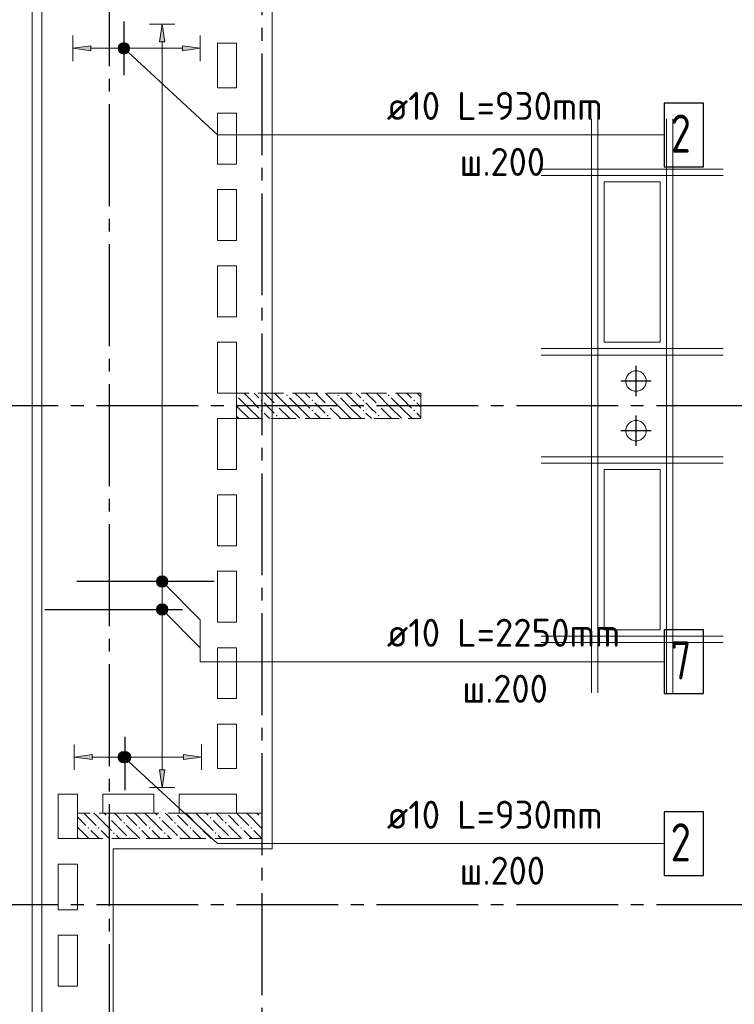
# Model space of a CAD drawing. Header units: millimetres. Extents: x 0 to 43617, y 0 to 59400.
# Tile 17 of 24: x 7221 to 12836, y 41547 to 49285. Entities that reach past the tile are written whole.
import ezdxf

# ---------------------------------------------------------------- set-up
doc = ezdxf.new("R2010")
doc.units = ezdxf.units.MM
doc.linetypes.add('______2', pattern=[270, 200, -70])
doc.linetypes.add('______5', pattern=[1100, 800, -100, 100, -100])
for name, color, linetype, lineweight in [('Standard', 7, 'Continuous', 25), ('ЖБ Перекрытие верхний уровень', 7, 'Continuous', 35), ('ЖБ Пилон', 7, 'Continuous', 35), ('Обрамление проемов стержнями', 7, 'Continuous', 25), ('Оси', 40, '______5', 18), ('Позиционная метка линия выноска', 7, 'Continuous', 13), ('Позиционная метка номер позиции', 7, 'Continuous', 13)]:
    doc.layers.add(name, color=color, linetype=linetype, lineweight=lineweight)
doc.layers.add('Обрамление П-обр. равн.', color=7, linetype='Continuous', lineweight=25, true_color=0x5f1e0f)
doc.styles.add('ISOCPEUR', font='txt')

msp = doc.modelspace()

# ---------------------------------------------------------------- hatches: boundary and pattern name
at = {"layer": 'ЖБ Пилон', "linetype": 'Continuous', "lineweight": 18, "transparency": 33554687}
for points in [[(8923.9990234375, 46336.58771640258), (8927.45361328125, 46333.1298828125), (8923.9990234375, 46329.68178046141)], [(9114.453125, 46293.1396484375), (9120.953369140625, 46299.63989257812), (9127.45361328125, 46293.1396484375), (9120.953369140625, 46286.63940429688)], [(9314.453125, 46333.1298828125), (9320.953369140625, 46339.63623046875), (9327.45361328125, 46333.1298828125), (9320.953369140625, 46326.64184570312)], [(9514.453125, 46293.1396484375), (9520.953369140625, 46299.63989257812), (9527.45361328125, 46293.1396484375), (9520.953369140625, 46286.63940429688)], [(9714.453125, 46333.1298828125), (9720.953369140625, 46339.63623046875), (9727.45361328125, 46333.1298828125), (9720.953369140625, 46326.64184570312)], [(9914.453125, 46293.1396484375), (9920.953369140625, 46299.63989257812), (9927.45361328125, 46293.1396484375), (9920.953369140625, 46286.63940429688)], [(10114.453125, 46333.1298828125), (10120.95336914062, 46339.63623046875), (10127.45361328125, 46333.1298828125), (10120.95336914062, 46326.64184570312)], [(10314.453125, 46293.1396484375), (10320.95336914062, 46299.63989257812), (10327.45361328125, 46293.1396484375), (10320.95336914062, 46286.63940429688)], [(9114.453125, 46213.14086914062), (9120.953369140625, 46219.64111328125), (9127.45361328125, 46213.14086914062), (9120.953369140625, 46206.640625)], [(9234.454345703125, 46253.13720703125), (9240.95458984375, 46259.63745117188), (9247.44873046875, 46253.13720703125), (9240.95458984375, 46246.630859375)], [(9514.453125, 46213.14086914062), (9520.953369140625, 46219.64111328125), (9527.45361328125, 46213.14086914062), (9520.953369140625, 46206.640625)], [(9634.454345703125, 46253.13720703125), (9640.95458984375, 46259.63745117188), (9647.44873046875, 46253.13720703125), (9640.95458984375, 46246.630859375)], [(9914.453125, 46213.14086914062), (9920.953369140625, 46219.64111328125), (9927.45361328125, 46213.14086914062), (9920.953369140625, 46206.640625)], [(10034.45434570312, 46253.13720703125), (10040.95458984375, 46259.63745117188), (10047.44873046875, 46253.13720703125), (10040.95458984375, 46246.630859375)], [(10314.453125, 46213.14086914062), (10320.95336914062, 46219.64111328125), (10327.45361328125, 46213.14086914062), (10320.95336914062, 46206.640625)], [(9234.454345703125, 46173.13842773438), (9240.95458984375, 46179.638671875), (9247.44873046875, 46173.13842773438), (9240.95458984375, 46166.63208007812)], [(9634.454345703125, 46173.13842773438), (9640.95458984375, 46179.638671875), (9647.44873046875, 46173.13842773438), (9640.95458984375, 46166.63208007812)], [(10034.45434570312, 46173.13842773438), (10040.95458984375, 46179.638671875), (10047.44873046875, 46173.13842773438), (10040.95458984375, 46166.63208007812)], [(8044.317409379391, 43050.00000000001), (8040.95458984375, 43046.630859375), (8037.588609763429, 43050.00000000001)], [(8444.317409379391, 43050.00000000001), (8440.95458984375, 43046.630859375), (8437.588609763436, 43050.00000000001)], [(8844.317409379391, 43050.00000000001), (8840.95458984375, 43046.630859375), (8837.588609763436, 43050.00000000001)], [(7914.453125, 43013.14086914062), (7920.953369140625, 43019.64111328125), (7927.45361328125, 43013.14086914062), (7920.953369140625, 43006.640625)], [(8034.454345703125, 42973.13842773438), (8040.95458984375, 42979.638671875), (8047.44873046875, 42973.13842773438), (8040.95458984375, 42966.63208007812)], [(8314.453125, 43013.14086914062), (8320.953369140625, 43019.64111328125), (8327.45361328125, 43013.14086914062), (8320.953369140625, 43006.640625)], [(8434.454345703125, 42973.13842773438), (8440.95458984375, 42979.638671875), (8447.44873046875, 42973.13842773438), (8440.95458984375, 42966.63208007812)], [(8714.453125, 43013.14086914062), (8720.953369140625, 43019.64111328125), (8727.45361328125, 43013.14086914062), (8720.953369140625, 43006.640625)], [(8834.454345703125, 42973.13842773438), (8840.95458984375, 42979.638671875), (8847.44873046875, 42973.13842773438), (8840.95458984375, 42966.63208007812)], [(9114.453125, 43013.14086914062), (9120.953369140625, 43019.64111328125), (9123.9990234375, 43016.59545898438), (9123.9990234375, 43009.68627929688), (9120.953369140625, 43006.640625)], [(7754.45556640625, 42933.1298828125), (7760.94970703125, 42939.63623046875), (7767.449951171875, 42933.1298828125), (7760.94970703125, 42926.64184570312)], [(7834.454345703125, 42933.1298828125), (7840.95458984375, 42939.63623046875), (7847.44873046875, 42933.1298828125), (7840.95458984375, 42926.64184570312)], [(7954.45556640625, 42893.1396484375), (7960.94970703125, 42899.63989257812), (7967.449951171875, 42893.1396484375), (7960.94970703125, 42886.63940429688)], [(8154.45556640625, 42933.1298828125), (8160.94970703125, 42939.63623046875), (8167.449951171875, 42933.1298828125), (8160.94970703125, 42926.64184570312)], [(8234.454345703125, 42933.1298828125), (8240.95458984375, 42939.63623046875), (8247.44873046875, 42933.1298828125), (8240.95458984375, 42926.64184570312)], [(8354.45556640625, 42893.1396484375), (8360.94970703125, 42899.63989257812), (8367.449951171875, 42893.1396484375), (8360.94970703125, 42886.63940429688)], [(8554.45556640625, 42933.1298828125), (8560.94970703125, 42939.63623046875), (8567.449951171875, 42933.1298828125), (8560.94970703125, 42926.64184570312)], [(8634.454345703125, 42933.1298828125), (8640.95458984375, 42939.63623046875), (8647.44873046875, 42933.1298828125), (8640.95458984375, 42926.64184570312)], [(8754.45556640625, 42893.1396484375), (8760.94970703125, 42899.63989257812), (8767.449951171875, 42893.1396484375), (8760.94970703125, 42886.63940429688)], [(8954.45556640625, 42933.1298828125), (8960.94970703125, 42939.63623046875), (8967.449951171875, 42933.1298828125), (8960.94970703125, 42926.64184570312)], [(9034.454345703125, 42933.1298828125), (9040.95458984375, 42939.63623046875), (9047.44873046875, 42933.1298828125), (9040.95458984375, 42926.64184570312)], [(7674.45068359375, 42853.13720703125), (7680.950927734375, 42859.63745117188), (7687.451171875, 42853.13720703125), (7684.316907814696, 42850.00000000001), (7677.584947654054, 42850.00000000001)], [(8074.45068359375, 42853.13720703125), (8080.950927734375, 42859.63745117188), (8087.451171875, 42853.13720703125), (8084.316907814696, 42850.00000000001), (8077.584947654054, 42850.00000000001)], [(8474.45068359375, 42853.13720703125), (8480.950927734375, 42859.63745117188), (8487.451171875, 42853.13720703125), (8484.316907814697, 42850.00000000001), (8477.584947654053, 42850.00000000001)], [(8874.45068359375, 42853.13720703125), (8880.950927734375, 42859.63745117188), (8887.451171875, 42853.13720703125), (8884.316907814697, 42850.00000000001), (8877.584947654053, 42850.00000000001)]]:
    msp.add_hatch(color=7, dxfattribs=at).paths.add_polyline_path(points, flags=16)
at = {"layer": 'Обрамление П-обр. равн.', "linetype": 'Continuous', "lineweight": 13, "transparency": 33554687}
for points in [[(8360.052490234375, 49110.02197265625), (8340.05126953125, 49250.01831054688), (8320.0439453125, 49110.02197265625)], [(8000.30517578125, 49037.51831054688), (8000.30517578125, 49082.51342773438), (7993.994140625, 49060.01586914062)], [(8000.30517578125, 49082.51342773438), (8016.50390625, 49021.31958007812), (8016.50390625, 49098.71826171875)], [(8000.30517578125, 49082.51342773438), (8000.30517578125, 49037.51831054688), (8016.50390625, 49021.31958007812)], [(8016.50390625, 49098.71826171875), (8039.00146484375, 49015.02075195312), (8039.00146484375, 49105.02319335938)], [(8016.50390625, 49098.71826171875), (8016.50390625, 49021.31958007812), (8039.00146484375, 49015.02075195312)], [(8039.00146484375, 49105.02319335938), (8039.00146484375, 49015.02075195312), (8061.4990234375, 49021.31958007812)], [(8039.00146484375, 49105.02319335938), (8061.4990234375, 49021.31958007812), (8061.4990234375, 49098.71826171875)], [(8061.4990234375, 49098.71826171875), (8061.4990234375, 49021.31958007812), (8077.69775390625, 49037.51831054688)], [(8061.4990234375, 49098.71826171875), (8077.69775390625, 49037.51831054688), (8077.69775390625, 49082.51342773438)], [(8077.69775390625, 49082.51342773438), (8077.69775390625, 49037.51831054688), (8083.99658203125, 49060.01586914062)], [(8498.9990234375, 49040.0146484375), (8639.00146484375, 49060.01586914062), (8498.9990234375, 49080.01708984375)], [(8295.05615234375, 44650.01831054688), (8385.052490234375, 44650.01831054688), (8378.74755859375, 44672.52197265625)], [(8295.05615234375, 44650.01831054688), (8378.74755859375, 44672.52197265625), (8301.348876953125, 44672.52197265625)], [(8301.348876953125, 44627.52075195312), (8385.052490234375, 44650.01831054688), (8295.05615234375, 44650.01831054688)], [(8301.348876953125, 44672.52197265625), (8378.74755859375, 44672.52197265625), (8362.554931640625, 44688.72680664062)], [(8301.348876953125, 44672.52197265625), (8362.554931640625, 44688.72680664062), (8317.5537109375, 44688.72680664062)], [(8301.348876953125, 44627.52075195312), (8378.74755859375, 44627.52075195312), (8385.052490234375, 44650.01831054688)], [(8317.5537109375, 44688.72680664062), (8362.554931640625, 44688.72680664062), (8340.05126953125, 44695.01953125)], [(8317.5537109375, 44611.32202148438), (8378.74755859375, 44627.52075195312), (8301.348876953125, 44627.52075195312)], [(8317.5537109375, 44611.32202148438), (8362.554931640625, 44611.32202148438), (8378.74755859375, 44627.52075195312)], [(8362.554931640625, 44611.32202148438), (8317.5537109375, 44611.32202148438), (8340.05126953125, 44605.02319335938)], [(8010.302734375, 43467.52319335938), (8010.302734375, 43512.51831054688), (8003.997802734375, 43490.02075195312)], [(8010.302734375, 43512.51831054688), (8026.495361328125, 43451.32446289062), (8026.495361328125, 43528.71704101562)], [(8010.302734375, 43512.51831054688), (8010.302734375, 43467.52319335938), (8026.495361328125, 43451.32446289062)], [(8026.495361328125, 43528.71704101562), (8048.9990234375, 43445.01342773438), (8048.9990234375, 43535.01586914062)], [(8026.495361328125, 43528.71704101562), (8026.495361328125, 43451.32446289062), (8048.9990234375, 43445.01342773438)], [(8048.9990234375, 43535.01586914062), (8048.9990234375, 43445.01342773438), (8071.49658203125, 43451.32446289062)], [(8048.9990234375, 43535.01586914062), (8071.49658203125, 43451.32446289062), (8071.49658203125, 43528.71704101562)], [(8071.49658203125, 43528.71704101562), (8071.49658203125, 43451.32446289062), (8087.701416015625, 43467.52319335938)], [(8071.49658203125, 43528.71704101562), (8087.701416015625, 43467.52319335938), (8087.701416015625, 43512.51831054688)], [(8087.701416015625, 43512.51831054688), (8087.701416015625, 43467.52319335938), (8093.994140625, 43490.02075195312)], [(8508.99658203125, 43470.01953125), (8648.9990234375, 43490.02075195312), (8508.99658203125, 43510.02197265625)]]:
    msp.add_hatch(color=7, dxfattribs=at).paths.add_polyline_path(points)
for points in [[(7778.997802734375, 49040.0146484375), (7639.00146484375, 49060.01586914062), (7778.997802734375, 49080.01708984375)], [(7788.995361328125, 43470.01953125), (7648.9990234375, 43490.02075195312), (7788.995361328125, 43510.02197265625)], [(8360.052490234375, 43390.02075195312), (8340.05126953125, 43250.01831054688), (8320.0439453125, 43390.02075195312)]]:
    msp.add_hatch(color=7, dxfattribs=at).paths.add_polyline_path(points, flags=16)
at = {"layer": 'Позиционная метка номер позиции', "linetype": 'Continuous', "lineweight": 13, "transparency": 33554687}
for points in [[(7995.3125, 49069.78759765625), (8025.872802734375, 49102.81982421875), (8005.96923828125, 49090.58227539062)], [(8025.872802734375, 49102.81982421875), (7995.3125, 49069.78759765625), (7996.197509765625, 49046.89331054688)], [(8025.872802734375, 49102.81982421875), (7996.197509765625, 49046.89331054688), (8048.760986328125, 49103.70483398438)], [(8048.760986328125, 49103.70483398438), (7996.197509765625, 49046.89331054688), (8008.441162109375, 49026.98974609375)], [(8048.760986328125, 49103.70483398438), (8008.441162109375, 49026.98974609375), (8069.561767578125, 49093.04809570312)], [(8069.561767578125, 49093.04809570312), (8008.441162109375, 49026.98974609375), (8029.229736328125, 49016.32690429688)], [(8069.561767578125, 49093.04809570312), (8029.229736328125, 49016.32690429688), (8081.793212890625, 49073.14453125)], [(8081.793212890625, 49073.14453125), (8029.229736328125, 49016.32690429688), (8052.130126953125, 49017.22412109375)], [(8081.793212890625, 49073.14453125), (8052.130126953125, 49017.22412109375), (8082.6904296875, 49050.25634765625)], [(8082.6904296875, 49050.25634765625), (8052.130126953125, 49017.22412109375), (8072.03369140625, 49029.45556640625)], [(8296.77734375, 44881.47583007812), (8328.60107421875, 44913.29345703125), (8308.233642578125, 44901.84326171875)], [(8328.60107421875, 44913.29345703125), (8296.77734375, 44881.47583007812), (8296.77734375, 44858.56323242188)], [(8328.60107421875, 44913.29345703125), (8296.77734375, 44858.56323242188), (8351.507568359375, 44913.29345703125)], [(8351.507568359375, 44913.29345703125), (8296.77734375, 44858.56323242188), (8308.233642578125, 44838.20190429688)], [(8351.507568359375, 44913.29345703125), (8308.233642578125, 44838.20190429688), (8371.875, 44901.84326171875)], [(8371.875, 44901.84326171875), (8308.233642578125, 44838.20190429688), (8328.60107421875, 44826.74560546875)], [(8371.875, 44901.84326171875), (8328.60107421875, 44826.74560546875), (8383.331298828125, 44881.47583007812)], [(8383.331298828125, 44881.47583007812), (8328.60107421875, 44826.74560546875), (8351.507568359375, 44826.74560546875)], [(8383.331298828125, 44881.47583007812), (8351.507568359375, 44826.74560546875), (8383.331298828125, 44858.56323242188)], [(8383.331298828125, 44858.56323242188), (8351.507568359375, 44826.74560546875), (8371.875, 44838.20190429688)], [(8296.77734375, 44661.474609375), (8328.60107421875, 44693.29833984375), (8308.233642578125, 44681.84204101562)], [(8328.60107421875, 44693.29833984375), (8296.77734375, 44661.474609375), (8296.77734375, 44638.56811523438)], [(8328.60107421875, 44693.29833984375), (8296.77734375, 44638.56811523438), (8351.507568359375, 44693.29833984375)], [(8351.507568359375, 44693.29833984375), (8296.77734375, 44638.56811523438), (8308.233642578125, 44618.20068359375)], [(8351.507568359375, 44693.29833984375), (8308.233642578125, 44618.20068359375), (8371.875, 44681.84204101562)], [(8371.875, 44681.84204101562), (8308.233642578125, 44618.20068359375), (8328.60107421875, 44606.74438476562)], [(8371.875, 44681.84204101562), (8328.60107421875, 44606.74438476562), (8383.331298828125, 44661.474609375)], [(8383.331298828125, 44661.474609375), (8328.60107421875, 44606.74438476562), (8351.507568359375, 44606.74438476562)], [(8383.331298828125, 44661.474609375), (8351.507568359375, 44606.74438476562), (8383.331298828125, 44638.56811523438)], [(8383.331298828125, 44638.56811523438), (8351.507568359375, 44606.74438476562), (8371.875, 44618.20068359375)], [(7995.3125, 43499.7802734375), (8025.872802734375, 43532.8125), (8005.96923828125, 43520.5810546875)], [(8025.872802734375, 43532.8125), (7995.3125, 43499.7802734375), (7996.197509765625, 43476.89208984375)], [(8025.872802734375, 43532.8125), (7996.197509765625, 43476.89208984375), (8048.760986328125, 43533.70971679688)], [(8048.760986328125, 43533.70971679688), (7996.197509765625, 43476.89208984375), (8008.441162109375, 43456.98852539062)], [(8048.760986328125, 43533.70971679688), (8008.441162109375, 43456.98852539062), (8069.561767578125, 43523.05297851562)], [(8069.561767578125, 43523.05297851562), (8008.441162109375, 43456.98852539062), (8029.229736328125, 43446.33178710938)], [(8069.561767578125, 43523.05297851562), (8029.229736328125, 43446.33178710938), (8081.793212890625, 43503.1494140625)], [(8081.793212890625, 43503.1494140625), (8029.229736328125, 43446.33178710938), (8052.130126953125, 43447.216796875)], [(8081.793212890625, 43503.1494140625), (8052.130126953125, 43447.216796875), (8082.6904296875, 43480.2490234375)], [(8082.6904296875, 43480.2490234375), (8052.130126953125, 43447.216796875), (8072.03369140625, 43459.46044921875)]]:
    msp.add_hatch(color=7, dxfattribs=at).paths.add_polyline_path(points)

# ---------------------------------------------------------------- linework, layer by layer
at = {"layer": 'Standard', "color": 8, "linetype": '______5', "lineweight": -3, "transparency": 33554687}
for p, q in [((12064.00146484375, 46325.49438476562), (12064.00146484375, 46564.501953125)), ((12183.50830078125, 46445.00122070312), (11944.50073242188, 46445.00122070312)), ((12064.00146484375, 45935.55908203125), (12064.00146484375, 46174.56665039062)), ((12183.50830078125, 46055.05981445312), (11944.50073242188, 46055.05981445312))]:
    msp.add_line(p, q, dxfattribs=at)
at = {"layer": 'Standard', "color": 254, "linetype": 'Continuous', "lineweight": 13, "true_color": 0xc4c4ff, "transparency": 33554687}
msp.add_lwpolyline([(7319.000244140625, 10025.01831054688), (33144.9951171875, 10025.01831054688), (33144.9951171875, 57291.015625), (7319.000244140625, 57291.015625), (7319.000244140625, 10025.01831054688)], dxfattribs=at)
at = {"layer": 'ЖБ Перекрытие верхний уровень', "color": 7, "linetype": 'Continuous', "lineweight": 18, "transparency": 33554687}
for p, q in [((7393.994140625, 57219.9951171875), (7393.994140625, 33070.00122070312)), ((8774.005126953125, 48750), (8774.005126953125, 49099.99389648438)), ((8774.005126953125, 49099.99389648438), (8923.9990234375, 49099.99389648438)), ((8923.9990234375, 49099.99389648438), (8923.9990234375, 48750)), ((8923.9990234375, 48750), (8774.005126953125, 48750)), ((8774.005126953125, 48150), (8774.005126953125, 48550)), ((8774.005126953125, 48550), (8923.9990234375, 48550)), ((8923.9990234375, 48550), (8923.9990234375, 48150)), ((8923.9990234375, 48150), (8774.005126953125, 48150)), ((12254.00390625, 48009.9365234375), (11814.00146484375, 48009.9365234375)), ((11814.00146484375, 48009.9365234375), (11814.00146484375, 46749.93896484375)), ((12254.00390625, 46749.93896484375), (12254.00390625, 48009.9365234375)), ((8774.005126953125, 47550), (8774.005126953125, 47950)), ((8774.005126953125, 47950), (8923.9990234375, 47950)), ((8923.9990234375, 47950), (8923.9990234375, 47550)), ((8923.9990234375, 47550), (8774.005126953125, 47550)), ((8774.005126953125, 46950), (8774.005126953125, 47350)), ((8774.005126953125, 47350), (8923.9990234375, 47350)), ((8923.9990234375, 47350), (8923.9990234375, 46950)), ((8923.9990234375, 46950), (8774.005126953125, 46950)), ((8774.005126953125, 46350), (8774.005126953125, 46750)), ((8774.005126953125, 46750), (8923.9990234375, 46750)), ((8923.9990234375, 46750), (8923.9990234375, 46350)), ((11814.00146484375, 46749.93896484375), (11914.111328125, 46749.93896484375)), ((11914.111328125, 46749.93896484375), (12254.00390625, 46749.93896484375)), ((12027.38647460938, 46516.8701171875), (12006.96411132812, 46502.03857421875)), ((12051.37939453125, 46524.67041015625), (12027.38647460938, 46516.8701171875)), ((12076.61743164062, 46524.67041015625), (12051.37939453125, 46524.67041015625)), ((12100.62255859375, 46516.8701171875), (12076.61743164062, 46524.67041015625)), ((12121.03271484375, 46502.03857421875), (12100.62255859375, 46516.8701171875)), ((11992.13256835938, 46481.6162109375), (11984.33227539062, 46457.6171875)), ((11984.33227539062, 46457.6171875), (11984.33227539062, 46432.37915039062)), ((11984.33227539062, 46432.37915039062), (11992.13256835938, 46408.38012695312)), ((12006.96411132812, 46502.03857421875), (11992.13256835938, 46481.6162109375)), ((12135.87646484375, 46481.6162109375), (12121.03271484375, 46502.03857421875)), ((12143.67065429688, 46457.6171875), (12135.87646484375, 46481.6162109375)), ((12135.87646484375, 46408.38012695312), (12143.67065429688, 46432.37915039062)), ((12143.67065429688, 46432.37915039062), (12143.67065429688, 46457.6171875)), ((8923.9990234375, 46350), (8774.005126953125, 46350)), ((11992.13256835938, 46408.38012695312), (12006.96411132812, 46387.95776367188)), ((12006.96411132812, 46387.95776367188), (12027.38647460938, 46373.12622070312)), ((12027.38647460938, 46373.12622070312), (12051.37939453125, 46365.33203125)), ((12051.37939453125, 46365.33203125), (12076.61743164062, 46365.33203125)), ((12076.61743164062, 46365.33203125), (12100.62255859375, 46373.12622070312)), ((12100.62255859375, 46373.12622070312), (12121.03271484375, 46387.95776367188)), ((12121.03271484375, 46387.95776367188), (12135.87646484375, 46408.38012695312)), ((8774.005126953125, 45750), (8774.005126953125, 46150)), ((8774.005126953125, 46150), (8923.9990234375, 46150)), ((8923.9990234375, 46150), (8923.9990234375, 45750)), ((12027.38647460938, 46126.93481445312), (12006.96411132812, 46112.10327148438)), ((12051.37939453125, 46134.72900390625), (12027.38647460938, 46126.93481445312)), ((12076.61743164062, 46134.72900390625), (12051.37939453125, 46134.72900390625)), ((12100.62255859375, 46126.93481445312), (12076.61743164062, 46134.72900390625)), ((12121.03271484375, 46112.10327148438), (12100.62255859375, 46126.93481445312)), ((11992.13256835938, 46091.68090820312), (11984.33227539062, 46067.68188476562)), ((11984.33227539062, 46067.68188476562), (11984.33227539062, 46042.44384765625)), ((11984.33227539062, 46042.44384765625), (11992.13256835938, 46018.44482421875)), ((12006.96411132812, 46112.10327148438), (11992.13256835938, 46091.68090820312)), ((12135.87646484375, 46091.68090820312), (12121.03271484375, 46112.10327148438)), ((12143.67065429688, 46067.68188476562), (12135.87646484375, 46091.68090820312)), ((12135.87646484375, 46018.44482421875), (12143.67065429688, 46042.44384765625)), ((12143.67065429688, 46042.44384765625), (12143.67065429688, 46067.68188476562)), ((11992.13256835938, 46018.44482421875), (12006.96411132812, 45998.0224609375)), ((12006.96411132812, 45998.0224609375), (12027.38647460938, 45983.19091796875)), ((12027.38647460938, 45983.19091796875), (12051.37939453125, 45975.390625)), ((12051.37939453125, 45975.390625), (12076.61743164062, 45975.390625)), ((12076.61743164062, 45975.390625), (12100.62255859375, 45983.19091796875)), ((12100.62255859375, 45983.19091796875), (12121.03271484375, 45998.0224609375)), ((12121.03271484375, 45998.0224609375), (12135.87646484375, 46018.44482421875)), ((8923.9990234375, 45750), (8774.005126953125, 45750)), ((12254.00390625, 45750.06103515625), (11814.00146484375, 45750.06103515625)), ((11814.00146484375, 45750.06103515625), (11814.00146484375, 44490.0634765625)), ((12254.00390625, 44490.0634765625), (12254.00390625, 45750.06103515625)), ((8774.005126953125, 45150), (8774.005126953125, 45550)), ((8774.005126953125, 45550), (8923.9990234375, 45550)), ((8923.9990234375, 45550), (8923.9990234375, 45150)), ((8923.9990234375, 45150), (8774.005126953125, 45150)), ((8774.005126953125, 44550), (8774.005126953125, 44950)), ((8774.005126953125, 44950), (8923.9990234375, 44950)), ((8923.9990234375, 44950), (8923.9990234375, 44550)), ((8923.9990234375, 44550), (8774.005126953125, 44550)), ((11814.00146484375, 44490.0634765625), (12254.00390625, 44490.0634765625)), ((8774.005126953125, 43950), (8774.005126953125, 44350)), ((8774.005126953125, 44350), (8923.9990234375, 44350)), ((8923.9990234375, 44350), (8923.9990234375, 43950)), ((8923.9990234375, 43950), (8774.005126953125, 43950)), ((8774.005126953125, 43400.00610351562), (8774.005126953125, 43750)), ((8774.005126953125, 43750), (8923.9990234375, 43750)), ((8923.9990234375, 43750), (8923.9990234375, 43400.00610351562)), ((8923.9990234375, 43400.00610351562), (8774.005126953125, 43400.00610351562)), ((7523.9990234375, 42850), (7523.9990234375, 43200.00610351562)), ((7523.9990234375, 43200.00610351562), (7674.005126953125, 43200.00610351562)), ((7674.005126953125, 43200.00610351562), (7674.005126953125, 42850)), ((7874.005126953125, 43050), (7874.005126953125, 43200.00610351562)), ((7874.005126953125, 43200.00610351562), (8274.005126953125, 43200.00610351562)), ((8274.005126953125, 43200.00610351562), (8274.005126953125, 43050)), ((8474.005126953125, 43050), (8474.005126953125, 43200.00610351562)), ((8474.005126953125, 43200.00610351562), (8923.9990234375, 43200.00610351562)), ((8923.9990234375, 43200.00610351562), (8923.9990234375, 43050)), ((8274.005126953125, 43050), (7874.005126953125, 43050)), ((8923.9990234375, 43050), (8474.005126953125, 43050)), ((7674.005126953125, 42850), (7523.9990234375, 42850)), ((7523.9990234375, 42290.00244140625), (7523.9990234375, 42650)), ((7523.9990234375, 42650), (7674.005126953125, 42650)), ((7674.005126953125, 42650), (7674.005126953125, 42290.00244140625)), ((7674.005126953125, 42290.00244140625), (7523.9990234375, 42290.00244140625)), ((7523.9990234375, 42090.00244140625), (7674.005126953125, 42090.00244140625)), ((7523.9990234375, 41690.00244140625), (7523.9990234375, 42090.00244140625)), ((7674.005126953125, 42090.00244140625), (7674.005126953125, 41690.00244140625)), ((7674.005126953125, 41690.00244140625), (7523.9990234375, 41690.00244140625))]:
    msp.add_line(p, q, dxfattribs=at)
at = {"layer": 'ЖБ Пилон', "color": 253, "linetype": '______2', "lineweight": 13, "true_color": 0xa0a0a0, "transparency": 33554687}
for p, q in [((10374.00512695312, 46350), (8923.9990234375, 46350)), ((8923.9990234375, 46350), (8923.9990234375, 46150)), ((10374.00512695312, 46150), (10374.00512695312, 46350)), ((8923.9990234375, 46150), (10374.00512695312, 46150)), ((9123.9990234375, 43050), (7674.005126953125, 43050)), ((7674.005126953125, 43050), (7674.005126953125, 42850)), ((9123.9990234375, 42850), (9123.9990234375, 43050)), ((7674.005126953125, 42850), (9123.9990234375, 42850))]:
    msp.add_line(p, q, dxfattribs=at)
at = {"layer": 'ЖБ Пилон', "color": 9, "linetype": 'Continuous', "lineweight": 18, "true_color": 0xc7c7c7, "transparency": 33554687}
for p, q in [((9020.953369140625, 46313.14086914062), (8984.090488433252, 46350)), ((9064.093017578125, 46350), (9100.9521484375, 46313.14086914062)), ((9144.091796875, 46350), (9220.953369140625, 46273.13842773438)), ((9340.95458984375, 46233.1298828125), (9224.090416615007, 46350)), ((9420.953369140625, 46313.14086914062), (9384.090488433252, 46350)), ((9464.093017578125, 46350), (9500.9521484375, 46313.14086914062)), ((9544.091796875, 46350), (9620.953369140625, 46273.13842773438)), ((9740.95458984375, 46233.1298828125), (9624.090416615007, 46350)), ((9820.953369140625, 46313.14086914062), (9784.090488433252, 46350)), ((9864.093017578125, 46350), (9900.9521484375, 46313.14086914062)), ((9944.091796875, 46350), (10020.95336914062, 46273.13842773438)), ((10140.95458984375, 46233.1298828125), (10024.09041661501, 46350)), ((10220.95336914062, 46313.14086914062), (10184.09048843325, 46350)), ((10264.09301757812, 46350), (10300.9521484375, 46313.14086914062)), ((10344.091796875, 46350), (10374.00512695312, 46320.08666992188)), ((8940.95458984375, 46313.14086914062), (9020.953369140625, 46233.1298828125)), ((9020.953369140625, 46313.14086914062), (9100.9521484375, 46233.1298828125)), ((9180.950927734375, 46233.1298828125), (9140.95458984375, 46273.13842773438)), ((9340.95458984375, 46313.14086914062), (9420.953369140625, 46233.1298828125)), ((9420.953369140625, 46313.14086914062), (9500.9521484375, 46233.1298828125)), ((9580.950927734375, 46233.1298828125), (9540.95458984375, 46273.13842773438)), ((9740.95458984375, 46313.14086914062), (9820.953369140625, 46233.1298828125)), ((9820.953369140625, 46313.14086914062), (9900.9521484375, 46233.1298828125)), ((9980.950927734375, 46233.1298828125), (9940.95458984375, 46273.13842773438)), ((10140.95458984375, 46313.14086914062), (10220.95336914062, 46233.1298828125)), ((10220.95336914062, 46313.14086914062), (10300.9521484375, 46233.1298828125)), ((10374.00512695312, 46240.07780347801), (10340.95458984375, 46273.13842773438)), ((8940.95458984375, 46233.1298828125), (8923.9990234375, 46250.08631161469)), ((8940.95458984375, 46233.1298828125), (9020.953369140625, 46153.13720703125)), ((9020.953369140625, 46233.1298828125), (9104.091709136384, 46150)), ((9140.95458984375, 46193.1396484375), (9184.092044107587, 46150)), ((9220.953369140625, 46193.1396484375), (9180.950927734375, 46233.1298828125)), ((9260.94970703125, 46233.1298828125), (9340.95458984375, 46153.13720703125)), ((9340.95458984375, 46233.1298828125), (9420.953369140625, 46153.13720703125)), ((9420.953369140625, 46233.1298828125), (9504.091709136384, 46150)), ((9540.95458984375, 46193.1396484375), (9584.092044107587, 46150)), ((9620.953369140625, 46193.1396484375), (9580.950927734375, 46233.1298828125)), ((9660.94970703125, 46233.1298828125), (9740.95458984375, 46153.13720703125)), ((9740.95458984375, 46233.1298828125), (9820.953369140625, 46153.13720703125)), ((9820.953369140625, 46233.1298828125), (9904.091709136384, 46150)), ((9940.95458984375, 46193.1396484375), (9984.092044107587, 46150)), ((10020.95336914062, 46193.1396484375), (9980.950927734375, 46233.1298828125)), ((10060.94970703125, 46233.1298828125), (10140.95458984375, 46153.13720703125)), ((10140.95458984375, 46233.1298828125), (10220.95336914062, 46153.13720703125)), ((10220.95336914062, 46233.1298828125), (10304.09170913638, 46150)), ((10340.95458984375, 46193.1396484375), (10374.00512695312, 46160.08743022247)), ((8923.9990234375, 46170.09018638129), (8940.95458984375, 46153.13720703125)), ((9260.94970703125, 46153.13720703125), (9264.086754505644, 46150)), ((9660.94970703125, 46153.13720703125), (9664.086754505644, 46150)), ((10060.94970703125, 46153.13720703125), (10064.08675450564, 46150)), ((7740.95458984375, 43033.1298828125), (7724.08533066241, 43050.00000000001)), ((7740.95458984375, 43033.1298828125), (7820.953369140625, 42953.13720703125)), ((7804.085825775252, 43049.99999999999), (7820.953369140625, 43033.1298828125)), ((7820.953369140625, 43033.1298828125), (7940.95458984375, 42913.14086914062)), ((7884.084605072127, 43049.99999999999), (7900.9521484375, 43033.1298828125)), ((7980.950927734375, 43033.1298828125), (7964.085957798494, 43049.99999999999)), ((8020.953369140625, 42993.1396484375), (7980.950927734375, 43033.1298828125)), ((8060.94970703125, 43033.1298828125), (8140.95458984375, 42953.13720703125)), ((8140.95458984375, 43033.1298828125), (8124.08533066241, 43050.00000000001)), ((8140.95458984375, 43033.1298828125), (8220.953369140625, 42953.13720703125)), ((8204.085825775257, 43049.99999999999), (8220.953369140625, 43033.1298828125)), ((8220.953369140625, 43033.1298828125), (8340.95458984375, 42913.14086914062)), ((8284.084605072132, 43049.99999999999), (8300.9521484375, 43033.1298828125)), ((8380.950927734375, 43033.1298828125), (8364.085957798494, 43049.99999999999)), ((8420.953369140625, 42993.1396484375), (8380.950927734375, 43033.1298828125)), ((8460.94970703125, 43033.1298828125), (8540.95458984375, 42953.13720703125)), ((8540.95458984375, 43033.1298828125), (8524.08533066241, 43050.00000000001)), ((8540.95458984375, 43033.1298828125), (8620.953369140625, 42953.13720703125)), ((8604.085825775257, 43049.99999999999), (8620.953369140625, 43033.1298828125)), ((8620.953369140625, 43033.1298828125), (8740.95458984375, 42913.14086914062)), ((8684.084605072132, 43049.99999999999), (8700.9521484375, 43033.1298828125)), ((8780.950927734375, 43033.1298828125), (8764.085957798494, 43049.99999999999)), ((8820.953369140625, 42993.1396484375), (8780.950927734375, 43033.1298828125)), ((8860.94970703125, 43033.1298828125), (8940.95458984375, 42953.13720703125)), ((8940.95458984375, 43033.1298828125), (8924.08533066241, 43050.00000000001)), ((8940.95458984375, 43033.1298828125), (9020.953369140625, 42953.13720703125)), ((9004.085825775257, 43049.99999999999), (9020.953369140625, 43033.1298828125)), ((9020.953369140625, 43033.1298828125), (9123.9990234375, 42930.09471075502)), ((9084.084605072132, 43049.99999999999), (9100.9521484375, 43033.1298828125)), ((7674.005126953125, 43020.07645486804), (7740.95458984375, 42953.13720703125)), ((7940.95458984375, 42993.1396484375), (8060.94970703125, 42873.13842773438)), ((8060.94970703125, 42953.13720703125), (8164.08166855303, 42850.00000000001)), ((8340.95458984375, 42993.1396484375), (8460.94970703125, 42873.13842773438)), ((8460.94970703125, 42953.13720703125), (8564.08166855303, 42850.00000000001)), ((8740.95458984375, 42993.1396484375), (8860.94970703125, 42873.13842773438)), ((8860.94970703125, 42953.13720703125), (8964.08166855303, 42850.00000000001)), ((7674.005126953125, 42940.08112308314), (7764.08166855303, 42850.00000000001)), ((7820.953369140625, 42873.13842773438), (7780.950927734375, 42913.14086914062)), ((7844.084737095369, 42849.99999999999), (7820.953369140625, 42873.13842773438)), ((7860.94970703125, 42913.14086914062), (7924.090576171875, 42849.99999999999)), ((7980.950927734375, 42873.13842773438), (8004.08935546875, 42849.99999999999)), ((8220.953369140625, 42873.13842773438), (8180.950927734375, 42913.14086914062)), ((8244.084737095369, 42849.99999999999), (8220.953369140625, 42873.13842773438)), ((8260.94970703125, 42913.14086914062), (8324.090576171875, 42849.99999999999)), ((8380.950927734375, 42873.13842773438), (8404.089355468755, 42849.99999999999)), ((8620.953369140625, 42873.13842773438), (8580.950927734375, 42913.14086914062)), ((8644.084737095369, 42849.99999999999), (8620.953369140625, 42873.13842773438)), ((8660.94970703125, 42913.14086914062), (8724.09057617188, 42849.99999999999)), ((8780.950927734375, 42873.13842773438), (8804.089355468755, 42849.99999999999)), ((9020.953369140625, 42873.13842773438), (8980.950927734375, 42913.14086914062)), ((9044.084737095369, 42849.99999999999), (9020.953369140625, 42873.13842773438)), ((9060.94970703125, 42913.14086914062), (9123.9990234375, 42850.09155273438))]:
    msp.add_line(p, q, dxfattribs=at)
at = {"layer": 'Обрамление П-обр. равн.', "color": 7, "linetype": 'Continuous', "lineweight": 25, "transparency": 33554687}
for p, q in [((8039.00146484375, 49270.01953125), (8039.00146484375, 48850.01831054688)), ((8748.9990234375, 44870.01953125), (7669.000244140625, 44870.01953125)), ((7419.000244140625, 44650.01831054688), (8498.9990234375, 44650.01831054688)), ((8048.9990234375, 43230.02319335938), (8048.9990234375, 43650.01831054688))]:
    msp.add_line(p, q, dxfattribs=at)
at = {"layer": 'Обрамление П-обр. равн.', "color": 251, "linetype": 'Continuous', "lineweight": 13, "true_color": 0x494949, "transparency": 33554687}
for p, q in [((8340.05126953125, 49250.01831054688), (8240.05126953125, 49250.01831054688)), ((8340.05126953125, 49250.01831054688), (8320.0439453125, 49110.02197265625)), ((8360.052490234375, 49110.02197265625), (8340.05126953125, 49250.01831054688)), ((8340.05126953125, 49250.01831054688), (8440.05126953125, 49250.01831054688)), ((8340.05126953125, 49250.01831054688), (8340.05126953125, 49250.01831054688)), ((7639.00146484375, 49060.01586914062), (7639.00146484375, 49160.01586914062)), ((8639.00146484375, 49060.01586914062), (8639.00146484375, 49160.01586914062)), ((7639.00146484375, 49060.01586914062), (7778.997802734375, 49080.01708984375)), ((7778.997802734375, 49040.0146484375), (7639.00146484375, 49060.01586914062)), ((7639.00146484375, 49060.01586914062), (7639.00146484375, 48960.01586914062)), ((7639.00146484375, 49060.01586914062), (7639.00146484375, 49060.01586914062)), ((7778.997802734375, 49080.01708984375), (7778.997802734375, 49040.0146484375)), ((7778.997802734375, 49060.01586914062), (8008.99658203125, 49060.01586914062)), ((8039.00146484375, 49105.02319335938), (8039.00146484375, 49105.02319335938)), ((8069.000244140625, 49060.01586914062), (8498.9990234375, 49060.01586914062)), ((8320.0439453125, 49110.02197265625), (8360.052490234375, 49110.02197265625)), ((8340.05126953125, 44680.01708984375), (8340.05126953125, 49110.02197265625)), ((8639.00146484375, 49060.01586914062), (8498.9990234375, 49080.01708984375)), ((8498.9990234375, 49080.01708984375), (8498.9990234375, 49040.0146484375)), ((8498.9990234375, 49040.0146484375), (8639.00146484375, 49060.01586914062)), ((8639.00146484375, 49060.01586914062), (8639.00146484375, 48960.01586914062)), ((8639.00146484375, 49060.01586914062), (8639.00146484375, 49060.01586914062)), ((8039.00146484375, 49015.02075195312), (8039.00146484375, 49015.02075195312)), ((8295.05615234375, 44650.01831054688), (8295.05615234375, 44650.01831054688)), ((8385.052490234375, 44650.01831054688), (8385.052490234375, 44650.01831054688)), ((8340.05126953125, 43390.02075195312), (8340.05126953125, 44620.02563476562)), ((7648.9990234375, 43490.02075195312), (7648.9990234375, 43590.02075195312)), ((8648.9990234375, 43490.02075195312), (8648.9990234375, 43590.02075195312)), ((7648.9990234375, 43490.02075195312), (7788.995361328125, 43510.02197265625)), ((7788.995361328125, 43470.01953125), (7648.9990234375, 43490.02075195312)), ((7648.9990234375, 43490.02075195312), (7648.9990234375, 43390.02075195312)), ((7648.9990234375, 43490.02075195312), (7648.9990234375, 43490.02075195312)), ((7788.995361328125, 43510.02197265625), (7788.995361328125, 43470.01953125)), ((7788.995361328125, 43490.02075195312), (8019.000244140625, 43490.02075195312)), ((8048.9990234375, 43535.01586914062), (8048.9990234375, 43535.01586914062)), ((8078.997802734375, 43490.02075195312), (8508.99658203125, 43490.02075195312)), ((8648.9990234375, 43490.02075195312), (8508.99658203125, 43510.02197265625)), ((8508.99658203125, 43510.02197265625), (8508.99658203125, 43470.01953125)), ((8508.99658203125, 43470.01953125), (8648.9990234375, 43490.02075195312)), ((8648.9990234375, 43490.02075195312), (8648.9990234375, 43390.02075195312)), ((8648.9990234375, 43490.02075195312), (8648.9990234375, 43490.02075195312)), ((8048.9990234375, 43445.01342773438), (8048.9990234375, 43445.01342773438)), ((8340.05126953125, 43250.01831054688), (8320.0439453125, 43390.02075195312)), ((8320.0439453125, 43390.02075195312), (8360.052490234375, 43390.02075195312)), ((8360.052490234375, 43390.02075195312), (8340.05126953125, 43250.01831054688)), ((8340.05126953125, 43250.01831054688), (8240.05126953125, 43250.01831054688)), ((8340.05126953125, 43250.01831054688), (8440.05126953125, 43250.01831054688)), ((8340.05126953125, 43250.01831054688), (8340.05126953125, 43250.01831054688))]:
    msp.add_line(p, q, dxfattribs=at)
at = {"layer": 'Обрамление П-обр. равн.', "color": 7, "linetype": 'Continuous', "lineweight": 13, "transparency": 33554687}
for p, q in [((10085.5224609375, 48380.01708984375), (12127.5146484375, 48380.01708984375)), ((10085.5224609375, 44240.0146484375), (12171.51489257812, 44240.0146484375)), ((10085.5224609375, 42810.02197265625), (12127.5146484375, 42810.02197265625))]:
    msp.add_line(p, q, dxfattribs=at)
at = {"layer": 'Обрамление П-обр. равн.', "color": 7, "linetype": 'Continuous', "lineweight": 25, "transparency": 33554687}
for points in [[(12285.51635742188, 48130.01708984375), (12595.51391601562, 48130.01708984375), (12595.51391601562, 48630.01708984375), (12285.51635742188, 48630.01708984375), (12285.51635742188, 48130.01708984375)], [(12285.51635742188, 43990.02075195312), (12595.51391601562, 43990.02075195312), (12595.51391601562, 44490.02075195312), (12285.51635742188, 44490.02075195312), (12285.51635742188, 43990.02075195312)], [(12285.51635742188, 42560.01586914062), (12595.51391601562, 42560.01586914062), (12595.51391601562, 43060.01586914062), (12285.51635742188, 43060.01586914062), (12285.51635742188, 42560.01586914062)]]:
    msp.add_lwpolyline(points, dxfattribs=at)
at = {"layer": 'Обрамление П-обр. равн.', "color": 251, "linetype": 'Continuous', "lineweight": 13, "true_color": 0x494949, "transparency": 33554687}
for centre in [(8039.00146484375, 49060.01586914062), (8340.05126953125, 44650.01831054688), (8048.9990234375, 43490.02075195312)]:
    msp.add_circle(centre, 45.00000039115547, dxfattribs=at)
at = {"layer": 'Обрамление проемов стержнями', "color": 7, "linetype": 'Continuous', "lineweight": 18, "transparency": 33554687}
for p, q in [((11713.88549804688, 48505.0048828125), (11713.88549804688, 43995.13549804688)), ((11713.88549804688, 48505.0048828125), (11713.88549804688, 43995.13549804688)), ((11763.88549804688, 48505.0048828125), (11763.88549804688, 43995.13549804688)), ((11763.88549804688, 48505.0048828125), (11763.88549804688, 43995.13549804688)), ((12303.8818359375, 48505.0048828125), (12303.8818359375, 43995.13549804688)), ((12303.8818359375, 48505.0048828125), (12303.8818359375, 43995.13549804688)), ((12353.88793945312, 48505.0048828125), (12353.88793945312, 43995.13549804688)), ((12353.88793945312, 48505.0048828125), (12353.88793945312, 43995.13549804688)), ((11318.88427734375, 48110.00366210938), (12748.88916015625, 48110.00366210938)), ((11318.88427734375, 48110.00366210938), (12748.88916015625, 48110.00366210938)), ((11318.88427734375, 48059.99755859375), (12748.88916015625, 48059.99755859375)), ((11318.88427734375, 48059.99755859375), (12748.88916015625, 48059.99755859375)), ((11318.88427734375, 46699.90844726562), (12748.88916015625, 46699.90844726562)), ((11318.88427734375, 46699.90844726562), (12748.88916015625, 46699.90844726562)), ((11318.88427734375, 46649.90234375), (12748.88916015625, 46649.90234375)), ((11318.88427734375, 46649.90234375), (12748.88916015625, 46649.90234375)), ((11318.88427734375, 45850.03662109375), (12748.88916015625, 45850.03662109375)), ((11318.88427734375, 45850.03662109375), (12748.88916015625, 45850.03662109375)), ((11318.88427734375, 45800.03051757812), (12748.88916015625, 45800.03051757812)), ((11318.88427734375, 45800.03051757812), (12748.88916015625, 45800.03051757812)), ((11318.88427734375, 44440.13061523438), (12748.88916015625, 44440.13061523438)), ((11318.88427734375, 44440.13061523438), (12748.88916015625, 44440.13061523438)), ((11318.88427734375, 44390.13671875), (12748.88916015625, 44390.13671875)), ((11318.88427734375, 44390.13671875), (12748.88916015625, 44390.13671875))]:
    msp.add_line(p, q, dxfattribs=at)
at = {"layer": 'Оси', "color": 8, "linetype": '______5', "lineweight": -3, "transparency": 33554687}
for p, q in [((9123.9990234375, 57820.01342773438), (9123.9990234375, 7100.018310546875)), ((7923.9990234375, 57420.01342773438), (7923.9990234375, 7100.018310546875)), ((22923.85864257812, 46250.01831054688), (4600, 46250.01831054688)), ((22923.85864257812, 42330.02319335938), (4600, 42330.02319335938))]:
    msp.add_line(p, q, dxfattribs=at)
at = {"layer": 'Позиционная метка линия выноска', "color": 251, "linetype": 'Continuous', "lineweight": 13, "true_color": 0x494949, "transparency": 33554687}
msp.add_lwpolyline([(9203.997802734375, 57170.01953125), (9203.997802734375, 53290.02075195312), (7954.00390625, 53290.02075195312), (7954.00390625, 49730.01708984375), (9203.997802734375, 49730.01708984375), (9203.997802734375, 42770.01953125), (7954.00390625, 42770.01953125), (7954.00390625, 39210.02197265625), (9203.997802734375, 39210.02197265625), (9203.997802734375, 32250.01831054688), (7954.00390625, 32250.01831054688), (7954.00390625, 29310.02197265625), (9203.997802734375, 29310.02197265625), (9203.997802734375, 22590.02075195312), (7954.00390625, 22590.02075195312), (7954.00390625, 21275.01831054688)], dxfattribs=at)
at = {"layer": 'Позиционная метка номер позиции', "color": 7, "linetype": 'Continuous', "lineweight": 13, "transparency": 33554687}
for p, q in [((8005.96923828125, 49090.58227539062), (8005.96923828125, 49090.58227539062)), ((8069.561767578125, 49093.04809570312), (8069.561767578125, 49093.04809570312)), ((8008.441162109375, 49026.98974609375), (8008.441162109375, 49026.98974609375)), ((8072.03369140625, 49029.45556640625), (8072.03369140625, 49029.45556640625)), ((8308.233642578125, 44901.84326171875), (8308.233642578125, 44901.84326171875)), ((8371.875, 44901.84326171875), (8371.875, 44901.84326171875)), ((8308.233642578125, 44838.20190429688), (8308.233642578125, 44838.20190429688)), ((8371.875, 44838.20190429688), (8371.875, 44838.20190429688)), ((8308.233642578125, 44681.84204101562), (8308.233642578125, 44681.84204101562)), ((8371.875, 44681.84204101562), (8371.875, 44681.84204101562)), ((8308.233642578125, 44618.20068359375), (8308.233642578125, 44618.20068359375)), ((8371.875, 44618.20068359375), (8371.875, 44618.20068359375)), ((8005.96923828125, 43520.5810546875), (8005.96923828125, 43520.5810546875)), ((8069.561767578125, 43523.05297851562), (8069.561767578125, 43523.05297851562)), ((8008.441162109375, 43456.98852539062), (8008.441162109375, 43456.98852539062)), ((8072.03369140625, 43459.46044921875), (8072.03369140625, 43459.46044921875))]:
    msp.add_line(p, q, dxfattribs=at)
for points in [[(8039.00146484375, 49060.01586914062), (8773.992919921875, 48380.01708984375), (12285.51635742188, 48380.01708984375)], [(8340.05126953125, 44870.01953125), (8640.05126953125, 44570.01953125), (8640.05126953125, 44240.0146484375), (12285.51635742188, 44240.0146484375)], [(8340.05126953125, 44650.01831054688), (8640.05126953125, 44350.01831054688), (8640.05126953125, 44240.0146484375), (12285.51635742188, 44240.0146484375)], [(8039.00146484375, 43490.02075195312), (8773.992919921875, 42810.02197265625), (12285.51635742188, 42810.02197265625)]]:
    msp.add_lwpolyline(points, dxfattribs=at)
for centre in [(8039.00146484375, 49060.01586914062), (8340.05126953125, 44870.01953125), (8340.05126953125, 44650.01831054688), (8039.00146484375, 43490.02075195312)]:
    msp.add_circle(centre, 45.00000039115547, dxfattribs=at)

# ---------------------------------------------------------------- texts
at = {"layer": 'Обрамление П-обр. равн.', "color": 7, "linetype": 'Continuous', "lineweight": 13, "transparency": 33554687, "attachment_point": 7, "style": 'ISOCPEUR'}
for s, insert, char_height, width in [('\\W0.96;ø10 L=930mm ', (10105.517578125, 48497.35717773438), 220.0000047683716, 1996.291097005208), ('\\W0.78;2', (12335.51635742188, 48240.0146484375), 300, 326.406521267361), ('\\W0.95;ш.200 ', (10677.52075195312, 48057.35473632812), 220.0000047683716, 962.1224752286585), ('\\W0.96;ø10 L=2250mm ', (10105.517578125, 44357.35473632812), 220.0000047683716, 2150.516344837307), ('\\W0.78;7', (12335.51635742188, 44100.0244140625), 300, 326.406521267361), ('\\W0.95;ш.200 ', (10699.52392578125, 43917.35229492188), 220.0000047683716, 962.1224752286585), ('\\W0.96;ø10 L=930mm ', (10105.517578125, 42927.34985351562), 220.0000047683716, 1996.291097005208), ('\\W0.78;2', (12335.51635742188, 42670.01953125), 300, 326.406521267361), ('\\W0.95;ш.200 ', (10677.52075195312, 42487.353515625), 220.0000047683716, 962.1224752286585)]:
    msp.add_mtext(s, dxfattribs=dict(at, insert=insert, char_height=char_height, width=width))

doc.saveas('drawing.dxf')
